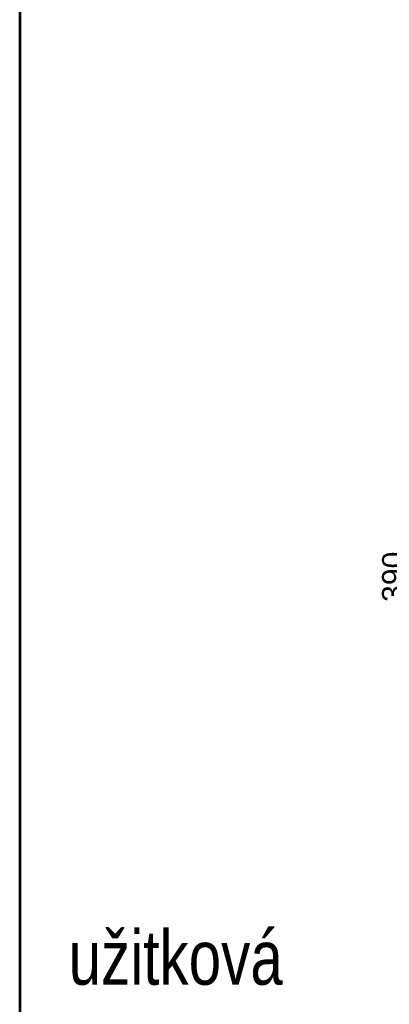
# Model space of a CAD drawing. Header units: millimetres. Extents: x 198383 to 706415, y -768832 to -310514.
# Tile 4 of 40: x 202179 to 203449, y -371279 to -367893. Entities that reach past the tile are written whole.
import ezdxf
from ezdxf.enums import TextEntityAlignment as Align

# ---------------------------------------------------------------- set-up
doc = ezdxf.new("R2010")
doc.units = ezdxf.units.MM
doc.layers.add('AS-Ramecek', color=9, linetype='Continuous')
for name, color, linetype, lineweight in [('Bemaßungen(DIN)', 7, 'Continuous', 25), ('SRAFY', 9, 'Continuous', 0), ('ZTI-DSP-Popis1', 104, 'Continuous', 25)]:
    doc.layers.add(name, color=color, linetype=linetype, lineweight=lineweight)
doc.styles.add('ARIAL', font='IC-SIMPLEX.SHX', dxfattribs={"width": 0.8})
doc.styles.add('Castelar', font='CASTELAR.TTF')
doc.styles.add('DIN - Andere-03', font='arial.ttf')
doc.styles.get("Standard").update_dxf_attribs({"font": 'ic-simplex.shx', "width": 0.8})

# ---------------------------------------------------------------- blocks, each defined once
blk = doc.blocks.new('ram_samotny')
at = {"layer": 'AS-Ramecek', "lineweight": 53}
blk.add_line((-5775, 8167.5), (-5775, 0), dxfattribs=at)
at = {"layer": 'SRAFY', "color": 156}
for tag, height, style, p in [('NÁZEV_VÝROBKU', 90, 'ARIAL', (-461.5, 7777.3)), ('TYP_VÝROBKU', 75, 'Castelar', (-461.5, 7586))]:
    blk.add_attdef(tag, text='', height=height, dxfattribs=dict(at, style=style)).set_placement(p, align=Align.RIGHT)

msp = doc.modelspace()

# ---------------------------------------------------------------- block references
at = {"xscale": 1.061775, "yscale": 1.061775, "zscale": 1.061775}
msp.add_blockref('ram_samotny', (208310.99, -375087.161), dxfattribs=at)

# ---------------------------------------------------------------- texts
at = {"layer": 'Bemaßungen(DIN)', "color": 4, "linetype": 'Continuous', "lineweight": 25, "transparency": 16777216, "insert": (203423.798, -369895.584), "char_height": 74.3243, "attachment_point": 1, "rotation": 90, "style": 'DIN - Andere-03'}
msp.add_mtext('\\A1;390', dxfattribs=at)
at = {"layer": 'ZTI-DSP-Popis1', "ltscale": 20, "width": 0.8}
msp.add_text('užitková ', height=187.5, dxfattribs=at).set_placement((202347.166, -371211.98))

doc.saveas('drawing.dxf')
